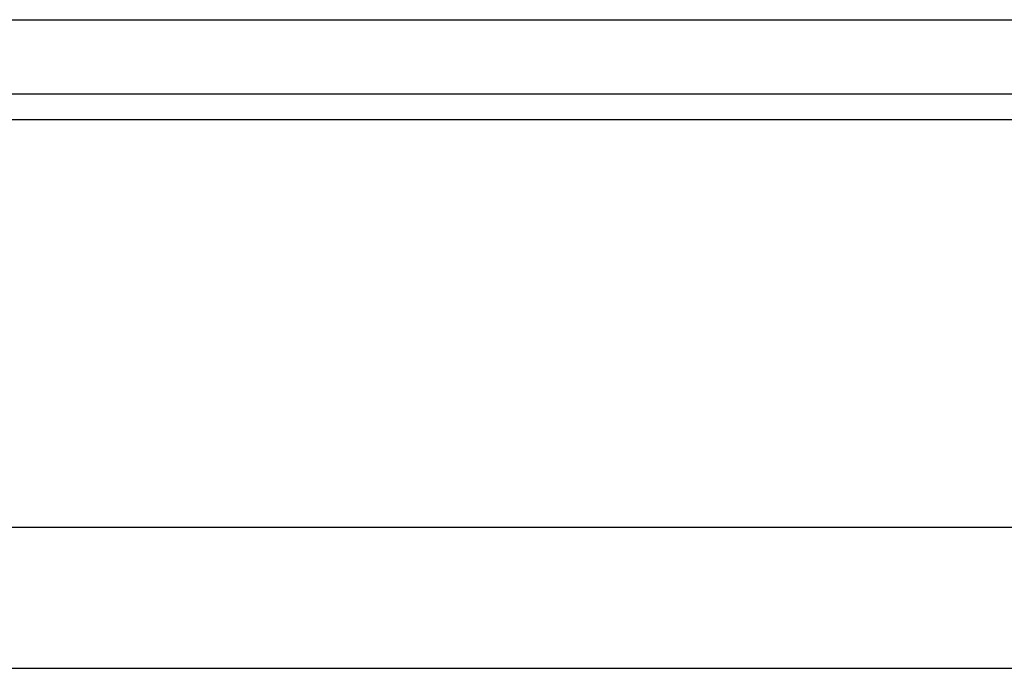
# Model space of a CAD drawing. Header units: millimetres. Extents: x -2 to 279, y 74 to 165.
# Tile 33 of 53: x 212.17 to 219.15, y 89.7 to 94.3. Entities that reach past the tile are written whole.
import ezdxf

# ---------------------------------------------------------------- set-up
doc = ezdxf.new("R2010")
doc.units = ezdxf.units.MM
doc.header["$LTSCALE"] = 0.15
doc.layers.add('OUT', color=3, linetype='CONTINUOUS')

msp = doc.modelspace()

# ---------------------------------------------------------------- linework, layer by layer
at = {"layer": 'OUT', "color": 0}
for p, q in [((201.1413, 94.2988), (228.9413, 94.2988)), ((148.7613, 93.772), (279.0413, 93.772)), ((148.7565, 93.592), (279.0413, 93.592)), ((148.1934, 90.6988), (279.0413, 90.6988)), ((114.0413, 89.6988), (279.0413, 89.6988))]:
    msp.add_line(p, q, dxfattribs=at)

doc.saveas('drawing.dxf')
